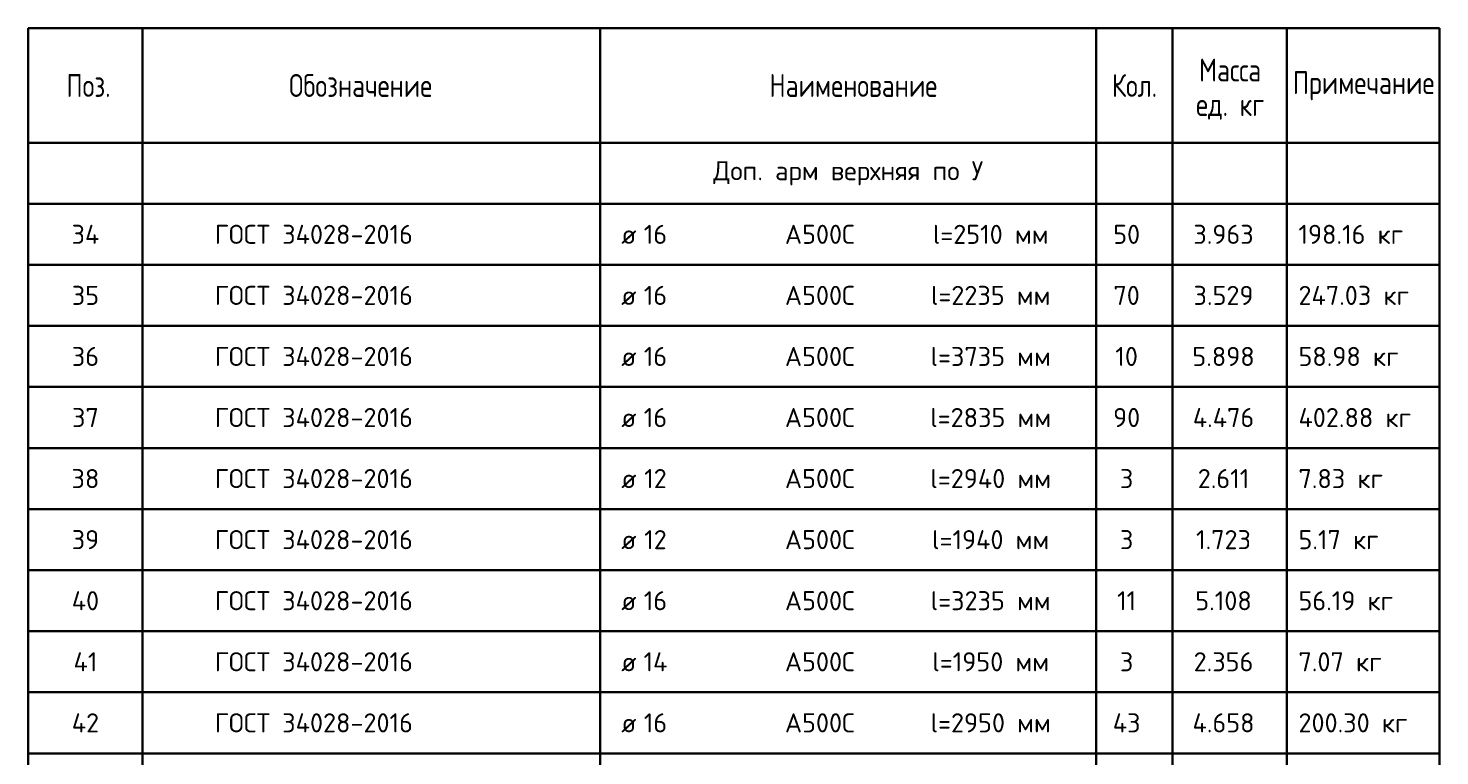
# Model space of a CAD drawing. Header units: metres. Extents: x -38 to 114, y -15 to 21.
# Tile 90 of 244: x 80.71 to 89.96, y -3.31 to 1.46. Entities that reach past the tile are written whole.
import ezdxf

# ---------------------------------------------------------------- set-up
doc = ezdxf.new("R2010")
doc.units = ezdxf.units.M
doc.styles.add('ISOCPEUR', font='txt')

msp = doc.modelspace()

# ---------------------------------------------------------------- linework, layer by layer
at = {"color": 7, "linetype": 'Continuous', "lineweight": 35, "transparency": 33554687}
for p, q in [((89.9614, 1.4573), (80.7114, 1.4573)), ((80.7114, 1.4573), (80.7114, 0.7073)), ((81.4614, 1.4573), (81.4614, 0.7073)), ((84.4614, 1.4573), (84.4614, 0.7073)), ((87.7114, 1.4573), (87.7114, 0.7073)), ((88.2114, 1.4573), (88.2114, 0.7073)), ((88.9614, 1.4573), (88.9614, 0.7073)), ((89.9614, 1.4573), (89.9614, 0.7073)), ((89.9614, 0.7073), (80.7114, 0.7073)), ((80.7114, 0.7073), (89.9614, 0.7073)), ((80.7114, 0.7073), (80.7114, 0.3073)), ((81.4614, 0.7073), (81.4614, 0.3073)), ((84.4614, 0.7073), (84.4614, 0.3073)), ((87.7114, 0.7073), (87.7114, 0.3073)), ((88.2114, 0.7073), (88.2114, 0.3073)), ((88.9614, 0.7073), (88.9614, 0.3073)), ((89.9614, 0.7073), (89.9614, 0.3073)), ((89.9614, 0.3073), (80.7114, 0.3073)), ((80.7114, 0.3073), (80.7114, -0.0927)), ((81.4614, 0.3073), (81.4614, -0.0927)), ((84.4614, 0.3073), (84.4614, -0.0927)), ((87.7114, 0.3073), (87.7114, -0.0927)), ((88.2114, 0.3073), (88.2114, -0.0927)), ((88.9614, 0.3073), (88.9614, -0.0927)), ((89.9614, 0.3073), (89.9614, -0.0927)), ((80.7114, -0.0927), (89.9614, -0.0927)), ((89.9614, -0.0927), (80.7114, -0.0927)), ((80.7114, -0.0927), (80.7114, -0.4927)), ((81.4614, -0.0927), (81.4614, -0.4927)), ((84.4614, -0.0927), (84.4614, -0.4927)), ((87.7114, -0.0927), (87.7114, -0.4927)), ((88.2114, -0.0927), (88.2114, -0.4927)), ((88.9614, -0.0927), (88.9614, -0.4927)), ((89.9614, -0.0927), (89.9614, -0.4927)), ((80.7114, -0.4927), (89.9614, -0.4927)), ((89.9614, -0.4927), (80.7114, -0.4927)), ((80.7114, -0.4927), (80.7114, -0.8927)), ((81.4614, -0.4927), (81.4614, -0.8927)), ((84.4614, -0.4927), (84.4614, -0.8927)), ((87.7114, -0.4927), (87.7114, -0.8927)), ((88.2114, -0.4927), (88.2114, -0.8927)), ((88.9614, -0.4927), (88.9614, -0.8927)), ((89.9614, -0.4927), (89.9614, -0.8927)), ((80.7114, -0.8927), (89.9614, -0.8927)), ((89.9614, -0.8927), (80.7114, -0.8927)), ((80.7114, -0.8927), (80.7114, -1.2927)), ((81.4614, -0.8927), (81.4614, -1.2927)), ((84.4614, -0.8927), (84.4614, -1.2927)), ((87.7114, -0.8927), (87.7114, -1.2927)), ((88.2114, -0.8927), (88.2114, -1.2927)), ((88.9614, -0.8927), (88.9614, -1.2927)), ((89.9614, -0.8927), (89.9614, -1.2927)), ((80.7114, -1.2927), (89.9614, -1.2927)), ((89.9614, -1.2927), (80.7114, -1.2927)), ((80.7114, -1.2927), (80.7114, -1.6927)), ((81.4614, -1.2927), (81.4614, -1.6927)), ((84.4614, -1.2927), (84.4614, -1.6927)), ((87.7114, -1.2927), (87.7114, -1.6927)), ((88.2114, -1.2927), (88.2114, -1.6927)), ((88.9614, -1.2927), (88.9614, -1.6927)), ((89.9614, -1.2927), (89.9614, -1.6927)), ((80.7114, -1.6927), (89.9614, -1.6927)), ((89.9614, -1.6927), (80.7114, -1.6927)), ((80.7114, -1.6927), (80.7114, -2.0927)), ((81.4614, -1.6927), (81.4614, -2.0927)), ((84.4614, -1.6927), (84.4614, -2.0927)), ((87.7114, -1.6927), (87.7114, -2.0927)), ((88.2114, -1.6927), (88.2114, -2.0927)), ((88.9614, -1.6927), (88.9614, -2.0927)), ((89.9614, -1.6927), (89.9614, -2.0927)), ((80.7114, -2.0927), (89.9614, -2.0927)), ((89.9614, -2.0927), (80.7114, -2.0927)), ((80.7114, -2.0927), (80.7114, -2.4927)), ((81.4614, -2.0927), (81.4614, -2.4927)), ((84.4614, -2.0927), (84.4614, -2.4927)), ((87.7114, -2.0927), (87.7114, -2.4927)), ((88.2114, -2.0927), (88.2114, -2.4927)), ((88.9614, -2.0927), (88.9614, -2.4927)), ((89.9614, -2.0927), (89.9614, -2.4927)), ((80.7114, -2.4927), (89.9614, -2.4927)), ((89.9614, -2.4927), (80.7114, -2.4927)), ((80.7114, -2.4927), (80.7114, -2.8927)), ((81.4614, -2.4927), (81.4614, -2.8927)), ((84.4614, -2.4927), (84.4614, -2.8927)), ((87.7114, -2.4927), (87.7114, -2.8927)), ((88.2114, -2.4927), (88.2114, -2.8927)), ((88.9614, -2.4927), (88.9614, -2.8927)), ((89.9614, -2.4927), (89.9614, -2.8927)), ((80.7114, -2.8927), (89.9614, -2.8927)), ((89.9614, -2.8927), (80.7114, -2.8927)), ((80.7114, -2.8927), (80.7114, -3.2927)), ((81.4614, -2.8927), (81.4614, -3.2927)), ((84.4614, -2.8927), (84.4614, -3.2927)), ((87.7114, -2.8927), (87.7114, -3.2927)), ((88.2114, -2.8927), (88.2114, -3.2927)), ((88.9614, -2.8927), (88.9614, -3.2927)), ((89.9614, -2.8927), (89.9614, -3.2927)), ((80.7114, -3.2927), (89.9614, -3.2927)), ((89.9614, -3.2927), (80.7114, -3.2927)), ((80.7114, -3.2927), (80.7114, -3.6927)), ((81.4614, -3.2927), (81.4614, -3.6927)), ((84.4614, -3.2927), (84.4614, -3.6927)), ((87.7114, -3.2927), (87.7114, -3.6927)), ((88.2114, -3.2927), (88.2114, -3.6927)), ((88.9614, -3.2927), (88.9614, -3.6927)), ((89.9614, -3.2927), (89.9614, -3.6927))]:
    msp.add_line(p, q, dxfattribs=at)
at = {"color": 7, "linetype": 'Continuous', "lineweight": 13, "transparency": 33554687}
for p, q in [((89.9614, 0.7073), (80.7114, 0.7073)), ((89.9614, 0.7073), (80.7114, 0.7073)), ((89.9614, 0.7073), (80.7114, 0.7073)), ((89.9614, 0.7073), (80.7114, 0.7073)), ((89.9614, -0.0927), (80.7114, -0.0927)), ((89.9614, -0.4927), (80.7114, -0.4927)), ((89.9614, -0.8927), (80.7114, -0.8927)), ((89.9614, -1.2927), (80.7114, -1.2927)), ((89.9614, -1.6927), (80.7114, -1.6927)), ((89.9614, -2.0927), (80.7114, -2.0927)), ((89.9614, -2.4927), (80.7114, -2.4927)), ((89.9614, -2.8927), (80.7114, -2.8927)), ((89.9614, -3.2927), (80.7114, -3.2927))]:
    msp.add_line(p, q, dxfattribs=at)

# ---------------------------------------------------------------- texts
at = {"color": 7, "linetype": 'Continuous', "lineweight": 35, "transparency": 33554687, "insert": (88.5898, 1.2585), "char_height": 0.15, "width": 0.4881, "attachment_point": 2, "line_spacing_factor": 0.903614}
msp.add_mtext('\\A1;{\\fISOCPEUR|i0|b0;\\H0.150000;\\W0.800000;\\C7;Масса}\\P{\\fISOCPEUR|i0|b0;\\H0.150000;\\W0.800000;\\C7;ед. кг}\\P', dxfattribs=at)
at = {"color": 7, "linetype": 'Continuous', "lineweight": 35, "transparency": 33554687, "style": 'ISOCPEUR'}
for s, insert, char_height, width, attachment_point in [('\\A1;{\\fISOCPEUR|i0|b0;\\H0.150000;\\W0.800000;\\C7;Поз.}\\P', (81.1066, 1.0823), 0.075, 0.349472, 5), ('\\A1;{\\fISOCPEUR|i0|b0;\\H0.150000;\\W0.800000;\\C7;Обозначение}\\P', (82.8903, 1.0823), 0.075, 1.000509, 5), ('\\A1;{\\fISOCPEUR|i0|b0;\\H0.150000;\\W0.800000;\\C7;Наименование}\\P', (86.1201, 1.0823), 0.075, 1.114667, 5), ('\\A1;{\\fISOCPEUR|i0|b0;\\H0.150000;\\W0.800000;\\C7;Кол.}\\P', (87.9631, 1.0823), 0.075, 0.355556, 5), ('\\A1;{\\fISOCPEUR|i0|b0;\\H0.150000;\\W0.800000;\\C7;Примечание}\\P', (89.4648, 1.0808), 0.075, 0.9344, 5), ('\\A1;{\\fISOCPEUR|i0|b0;\\H0.125000;\\W1.000000;\\C7;l=2510 мм}\\P', (87.0202, 0.1073), 0.0625, 0.796032, 5), ('\\A1;{\\fISOCPEUR|i0|b0;\\H0.125000;\\W1.000000;\\C7;ГОСТ 34028-2016}\\P', (82.5831, 0.1073), 0.0625, 1.372706, 5), ('\\A1;{\\fISOCPEUR|i0|b0;\\H0.125000;\\W1.000000;\\C7;198.16 кг}\\P', (89.0377, 0.1073), 0.0625, 0.73125, 4), ('\\A1;{\\fISOCPEUR|i0|b0;\\H0.125000;\\W1.000000;\\C7;34}\\P', (81.0864, 0.1073), 0.0625, 0.242647, 5), ('\\A1;{\\fISOCPEUR|i0|b0;\\H0.125000;\\W1.000000;\\C7;ø}\\P', (84.6486, 0.1073), 0.0625, 0.163636, 5), ('\\A1;{\\fISOCPEUR|i0|b0;\\H0.125000;\\W1.000000;\\C7;16}\\P', (84.8228, 0.1073), 0.0625, 0.196875, 5), ('\\A1;{\\fISOCPEUR|i0|b0;\\H0.125000;\\W1.000000;\\C7;А500С}\\P', (85.9007, 0.1073), 0.0625, 0.521795, 5), ('\\A1;{\\fISOCPEUR|i0|b0;\\H0.125000;\\W1.000000;\\C7;50}\\P', (87.9114, 0.1073), 0.0625, 0.229687, 5), ('\\A1;{\\fISOCPEUR|i0|b0;\\H0.125000;\\W1.000000;\\C7;3.963}\\P', (88.5464, 0.1073), 0.0625, 0.446212, 5), ('\\A1;{\\fISOCPEUR|i0|b0;\\H0.125000;\\W1.000000;\\C7;ГОСТ 34028-2016}\\P', (82.5831, -0.2927), 0.0625, 1.372706, 5), ('\\A1;{\\fISOCPEUR|i0|b0;\\H0.125000;\\W1.000000;\\C7;35}\\P', (81.0864, -0.2927), 0.0625, 0.229687, 5), ('\\A1;{\\fISOCPEUR|i0|b0;\\H0.125000;\\W1.000000;\\C7;ø}\\P', (84.6486, -0.2927), 0.0625, 0.163636, 5), ('\\A1;{\\fISOCPEUR|i0|b0;\\H0.125000;\\W1.000000;\\C7;16}\\P', (84.8228, -0.2927), 0.0625, 0.196875, 5), ('\\A1;{\\fISOCPEUR|i0|b0;\\H0.125000;\\W1.000000;\\C7;А500С}\\P', (85.9007, -0.2927), 0.0625, 0.521795, 5), ('\\A1;{\\fISOCPEUR|i0|b0;\\H0.125000;\\W1.000000;\\C7;l=2235 мм}\\P', (87.0202, -0.2927), 0.0625, 0.823016, 5), ('\\A1;{\\fISOCPEUR|i0|b0;\\H0.125000;\\W1.000000;\\C7;70}\\P', (87.9114, -0.2927), 0.0625, 0.229687, 5), ('\\A1;{\\fISOCPEUR|i0|b0;\\H0.125000;\\W1.000000;\\C7;3.529}\\P', (88.5464, -0.2927), 0.0625, 0.446212, 5), ('\\A1;{\\fISOCPEUR|i0|b0;\\H0.125000;\\W1.000000;\\C7;247.03 кг}\\P', (89.0377, -0.2927), 0.0625, 0.797951, 4), ('\\A1;{\\fISOCPEUR|i0|b0;\\H0.125000;\\W1.000000;\\C7;ГОСТ 34028-2016}\\P', (82.5831, -0.6927), 0.0625, 1.372706, 5), ('\\A1;{\\fISOCPEUR|i0|b0;\\H0.125000;\\W1.000000;\\C7;36}\\P', (81.0864, -0.6927), 0.0625, 0.229687, 5), ('\\A1;{\\fISOCPEUR|i0|b0;\\H0.125000;\\W1.000000;\\C7;16}\\P', (84.8228, -0.6927), 0.0625, 0.196875, 5), ('\\A1;{\\fISOCPEUR|i0|b0;\\H0.125000;\\W1.000000;\\C7;А500С}\\P', (85.9007, -0.6927), 0.0625, 0.521795, 5), ('\\A1;{\\fISOCPEUR|i0|b0;\\H0.125000;\\W1.000000;\\C7;l=3735 мм}\\P', (87.0202, -0.6927), 0.0625, 0.823016, 5), ('\\A1;{\\fISOCPEUR|i0|b0;\\H0.125000;\\W1.000000;\\C7;10}\\P', (87.9114, -0.6927), 0.0625, 0.196875, 5), ('\\A1;{\\fISOCPEUR|i0|b0;\\H0.125000;\\W1.000000;\\C7;5.898}\\P', (88.5464, -0.6927), 0.0625, 0.446212, 5), ('\\A1;{\\fISOCPEUR|i0|b0;\\H0.125000;\\W1.000000;\\C7;58.98 кг}\\P', (89.0377, -0.6927), 0.0625, 0.697642, 4), ('\\A1;{\\fISOCPEUR|i0|b0;\\H0.125000;\\W1.000000;\\C7;ø}\\P', (84.6486, -0.6927), 0.0625, 0.163636, 5), ('\\A1;{\\fISOCPEUR|i0|b0;\\H0.125000;\\W1.000000;\\C7;ГОСТ 34028-2016}\\P', (82.5831, -1.0927), 0.0625, 1.372706, 5), ('\\A1;{\\fISOCPEUR|i0|b0;\\H0.125000;\\W1.000000;\\C7;37}\\P', (81.0864, -1.0927), 0.0625, 0.229687, 5), ('\\A1;{\\fISOCPEUR|i0|b0;\\H0.125000;\\W1.000000;\\C7;ø}\\P', (84.6486, -1.0927), 0.0625, 0.163636, 5), ('\\A1;{\\fISOCPEUR|i0|b0;\\H0.125000;\\W1.000000;\\C7;16}\\P', (84.8228, -1.0927), 0.0625, 0.196875, 5), ('\\A1;{\\fISOCPEUR|i0|b0;\\H0.125000;\\W1.000000;\\C7;А500С}\\P', (85.9007, -1.0927), 0.0625, 0.521795, 5), ('\\A1;{\\fISOCPEUR|i0|b0;\\H0.125000;\\W1.000000;\\C7;l=2835 мм}\\P', (87.0202, -1.0927), 0.0625, 0.823016, 5), ('\\A1;{\\fISOCPEUR|i0|b0;\\H0.125000;\\W1.000000;\\C7;90}\\P', (87.9114, -1.0927), 0.0625, 0.229687, 5), ('\\A1;{\\fISOCPEUR|i0|b0;\\H0.125000;\\W1.000000;\\C7;4.476}\\P', (88.5464, -1.0927), 0.0625, 0.471429, 5), ('\\A1;{\\fISOCPEUR|i0|b0;\\H0.125000;\\W1.000000;\\C7;402.88 кг}\\P', (89.0377, -1.0927), 0.0625, 0.797951, 4), ('\\A1;{\\fISOCPEUR|i0|b0;\\H0.125000;\\W1.000000;\\C7;ГОСТ 34028-2016}\\P', (82.5831, -1.4927), 0.0625, 1.372706, 5), ('\\A1;{\\fISOCPEUR|i0|b0;\\H0.125000;\\W1.000000;\\C7;38}\\P', (81.0864, -1.4927), 0.0625, 0.229687, 5), ('\\A1;{\\fISOCPEUR|i0|b0;\\H0.125000;\\W1.000000;\\C7;ø}\\P', (84.6486, -1.4927), 0.0625, 0.163636, 5), ('\\A1;{\\fISOCPEUR|i0|b0;\\H0.125000;\\W1.000000;\\C7;12}\\P', (84.8228, -1.4927), 0.0625, 0.196875, 5), ('\\A1;{\\fISOCPEUR|i0|b0;\\H0.125000;\\W1.000000;\\C7;А500С}\\P', (85.9007, -1.4927), 0.0625, 0.521795, 5), ('\\A1;{\\fISOCPEUR|i0|b0;\\H0.125000;\\W1.000000;\\C7;l=2940 мм}\\P', (87.0202, -1.4927), 0.0625, 0.835547, 5), ('\\A1;{\\fISOCPEUR|i0|b0;\\H0.125000;\\W1.000000;\\C7;3}\\P', (87.9114, -1.4927), 0.0625, 0.136111, 5), ('\\A1;{\\fISOCPEUR|i0|b0;\\H0.125000;\\W1.000000;\\C7;2.611}\\P', (88.5464, -1.4927), 0.0625, 0.388636, 5), ('\\A1;{\\fISOCPEUR|i0|b0;\\H0.125000;\\W1.000000;\\C7;7.83 кг}\\P', (89.0377, -1.4927), 0.0625, 0.609783, 4), ('\\A1;{\\fISOCPEUR|i0|b0;\\H0.125000;\\W1.000000;\\C7;ГОСТ 34028-2016}\\P', (82.5831, -1.8927), 0.0625, 1.372706, 5), ('\\A1;{\\fISOCPEUR|i0|b0;\\H0.125000;\\W1.000000;\\C7;39}\\P', (81.0864, -1.8927), 0.0625, 0.229687, 5), ('\\A1;{\\fISOCPEUR|i0|b0;\\H0.125000;\\W1.000000;\\C7;12}\\P', (84.8228, -1.8927), 0.0625, 0.196875, 5), ('\\A1;{\\fISOCPEUR|i0|b0;\\H0.125000;\\W1.000000;\\C7;А500С}\\P', (85.9007, -1.8927), 0.0625, 0.521795, 5), ('\\A1;{\\fISOCPEUR|i0|b0;\\H0.125000;\\W1.000000;\\C7;l=1940 мм}\\P', (87.0202, -1.8927), 0.0625, 0.808594, 5), ('\\A1;{\\fISOCPEUR|i0|b0;\\H0.125000;\\W1.000000;\\C7;3}\\P', (87.9114, -1.8927), 0.0625, 0.136111, 5), ('\\A1;{\\fISOCPEUR|i0|b0;\\H0.125000;\\W1.000000;\\C7;1.723}\\P', (88.5464, -1.8927), 0.0625, 0.417424, 5), ('\\A1;{\\fISOCPEUR|i0|b0;\\H0.125000;\\W1.000000;\\C7;5.17 кг}\\P', (89.0377, -1.8927), 0.0625, 0.582065, 4), ('\\A1;{\\fISOCPEUR|i0|b0;\\H0.125000;\\W1.000000;\\C7;ø}\\P', (84.6486, -1.8927), 0.0625, 0.163636, 5), ('\\A1;{\\fISOCPEUR|i0|b0;\\H0.125000;\\W1.000000;\\C7;ГОСТ 34028-2016}\\P', (82.5831, -2.2927), 0.0625, 1.372706, 5), ('\\A1;{\\fISOCPEUR|i0|b0;\\H0.125000;\\W1.000000;\\C7;l=3235 мм}\\P', (87.0202, -2.2927), 0.0625, 0.823016, 5), ('\\A1;{\\fISOCPEUR|i0|b0;\\H0.125000;\\W1.000000;\\C7;40}\\P', (81.0864, -2.2927), 0.0625, 0.242647, 5), ('\\A1;{\\fISOCPEUR|i0|b0;\\H0.125000;\\W1.000000;\\C7;ø}\\P', (84.6486, -2.2927), 0.0625, 0.163636, 5), ('\\A1;{\\fISOCPEUR|i0|b0;\\H0.125000;\\W1.000000;\\C7;16}\\P', (84.8228, -2.2927), 0.0625, 0.196875, 5), ('\\A1;{\\fISOCPEUR|i0|b0;\\H0.125000;\\W1.000000;\\C7;А500С}\\P', (85.9007, -2.2927), 0.0625, 0.521795, 5), ('\\A1;{\\fISOCPEUR|i0|b0;\\H0.125000;\\W1.000000;\\C7;11}\\P', (87.9114, -2.2927), 0.0625, 0.164062, 5), ('\\A1;{\\fISOCPEUR|i0|b0;\\H0.125000;\\W1.000000;\\C7;5.108}\\P', (88.5464, -2.2927), 0.0625, 0.417424, 5), ('\\A1;{\\fISOCPEUR|i0|b0;\\H0.125000;\\W1.000000;\\C7;56.19 кг}\\P', (89.0377, -2.2927), 0.0625, 0.670283, 4), ('\\A1;{\\fISOCPEUR|i0|b0;\\H0.125000;\\W1.000000;\\C7;ГОСТ 34028-2016}\\P', (82.5831, -2.6927), 0.0625, 1.372706, 5), ('\\A1;{\\fISOCPEUR|i0|b0;\\H0.125000;\\W1.000000;\\C7;l=1950 мм}\\P', (87.0202, -2.6927), 0.0625, 0.796032, 5), ('\\A1;{\\fISOCPEUR|i0|b0;\\H0.125000;\\W1.000000;\\C7;41}\\P', (81.0864, -2.6927), 0.0625, 0.210294, 5), ('\\A1;{\\fISOCPEUR|i0|b0;\\H0.125000;\\W1.000000;\\C7;ø}\\P', (84.6486, -2.6927), 0.0625, 0.163636, 5), ('\\A1;{\\fISOCPEUR|i0|b0;\\H0.125000;\\W1.000000;\\C7;14}\\P', (84.8228, -2.6927), 0.0625, 0.210294, 5), ('\\A1;{\\fISOCPEUR|i0|b0;\\H0.125000;\\W1.000000;\\C7;А500С}\\P', (85.9007, -2.6927), 0.0625, 0.521795, 5), ('\\A1;{\\fISOCPEUR|i0|b0;\\H0.125000;\\W1.000000;\\C7;3}\\P', (87.9114, -2.6927), 0.0625, 0.136111, 5), ('\\A1;{\\fISOCPEUR|i0|b0;\\H0.125000;\\W1.000000;\\C7;2.356}\\P', (88.5464, -2.6927), 0.0625, 0.446212, 5), ('\\A1;{\\fISOCPEUR|i0|b0;\\H0.125000;\\W1.000000;\\C7;7.07 кг}\\P', (89.0377, -2.6927), 0.0625, 0.609783, 4), ('\\A1;{\\fISOCPEUR|i0|b0;\\H0.125000;\\W1.000000;\\C7;ГОСТ 34028-2016}\\P', (82.5831, -3.0927), 0.0625, 1.372706, 5), ('\\A1;{\\fISOCPEUR|i0|b0;\\H0.125000;\\W1.000000;\\C7;42}\\P', (81.0864, -3.0927), 0.0625, 0.242647, 5), ('\\A1;{\\fISOCPEUR|i0|b0;\\H0.125000;\\W1.000000;\\C7;16}\\P', (84.8228, -3.0927), 0.0625, 0.196875, 5), ('\\A1;{\\fISOCPEUR|i0|b0;\\H0.125000;\\W1.000000;\\C7;А500С}\\P', (85.9007, -3.0927), 0.0625, 0.521795, 5), ('\\A1;{\\fISOCPEUR|i0|b0;\\H0.125000;\\W1.000000;\\C7;l=2950 мм}\\P', (87.0202, -3.0927), 0.0625, 0.823016, 5), ('\\A1;{\\fISOCPEUR|i0|b0;\\H0.125000;\\W1.000000;\\C7;43}\\P', (87.9114, -3.0927), 0.0625, 0.242647, 5), ('\\A1;{\\fISOCPEUR|i0|b0;\\H0.125000;\\W1.000000;\\C7;4.658}\\P', (88.5464, -3.0927), 0.0625, 0.458824, 5), ('\\A1;{\\fISOCPEUR|i0|b0;\\H0.125000;\\W1.000000;\\C7;200.30 кг}\\P', (89.0377, -3.0927), 0.0625, 0.785417, 4), ('\\A1;{\\fISOCPEUR|i0|b0;\\H0.125000;\\W1.000000;\\C7;ø}\\P', (84.6486, -3.0927), 0.0625, 0.163636, 5)]:
    msp.add_mtext(s, dxfattribs=dict(at, insert=insert, char_height=char_height, width=width, attachment_point=attachment_point))
at = {"color": 7, "linetype": 'Continuous', "lineweight": 13, "transparency": 33554687, "insert": (86.0864, 0.5073), "char_height": 0.0625, "width": 1.861644, "attachment_point": 5, "style": 'ISOCPEUR'}
msp.add_mtext('\\A1;{\\fISOCPEUR|i0|b0;\\H0.125000;\\W1.000000;\\C7;Доп. арм верхняя по У}\\P', dxfattribs=at)

doc.saveas('drawing.dxf')
